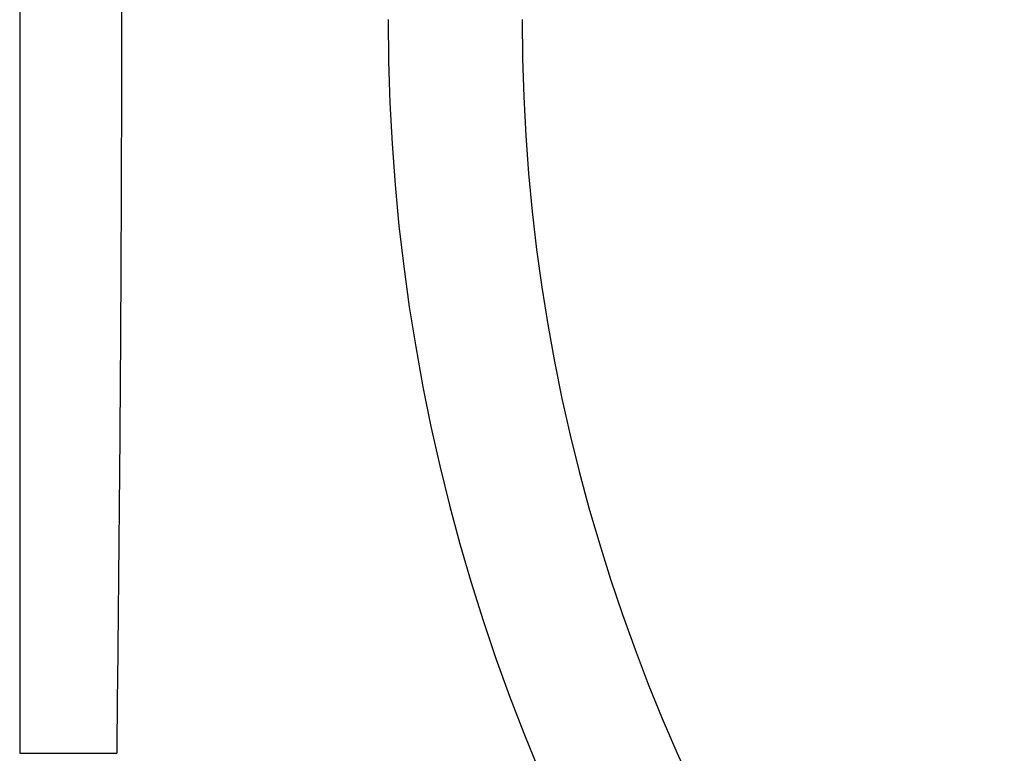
# Model space of a CAD drawing. Header units: inches. Extents: x 1390 to 5322, y 201 to 2979.
# Tile 46 of 85: x 4922 to 4936, y 1181 to 1192. Entities that reach past the tile are written whole.
import ezdxf

# ---------------------------------------------------------------- set-up
doc = ezdxf.new("R2010")
doc.units = ezdxf.units.IN
doc.header["$MEASUREMENT"] = 0
doc.layers.add('PWR_0600HP', color=7, linetype='Continuous')

# ---------------------------------------------------------------- blocks, each defined once
blk = doc.blocks.new('ssw06_side')
at = {"color": 7, "linetype": 'Continuous'}
for p, q in [((-375.999, -713.417), (-375.999, -724.627)), ((-375.999, -724.627), (-374.552, -724.627))]:
    blk.add_line(p, q, dxfattribs=at)
at = {"color": 144, "linetype": 'Continuous'}
blk.add_arc((-341.5, -713.676), 29, 180, 255.8014, dxfattribs=at)
at = {"color": 7, "linetype": 'Continuous'}
blk.add_arc((-341.5, -713.676), 27, 180, 255.8014, dxfattribs=at)
blk.add_open_spline([(-374.477, -713.417), (-374.482, -715.29), (-374.491, -719.046), (-374.532, -722.763), (-374.552, -724.627)], degree=3, knots=[0, 0, 0, 0, 0.498547, 1, 1, 1, 1], dxfattribs=at)

msp = doc.modelspace()

# ---------------------------------------------------------------- block references
at = {"layer": 'PWR_0600HP'}
msp.add_blockref('ssw06_side', (5297.519, 1906.093), dxfattribs=at)

doc.saveas('drawing.dxf')
